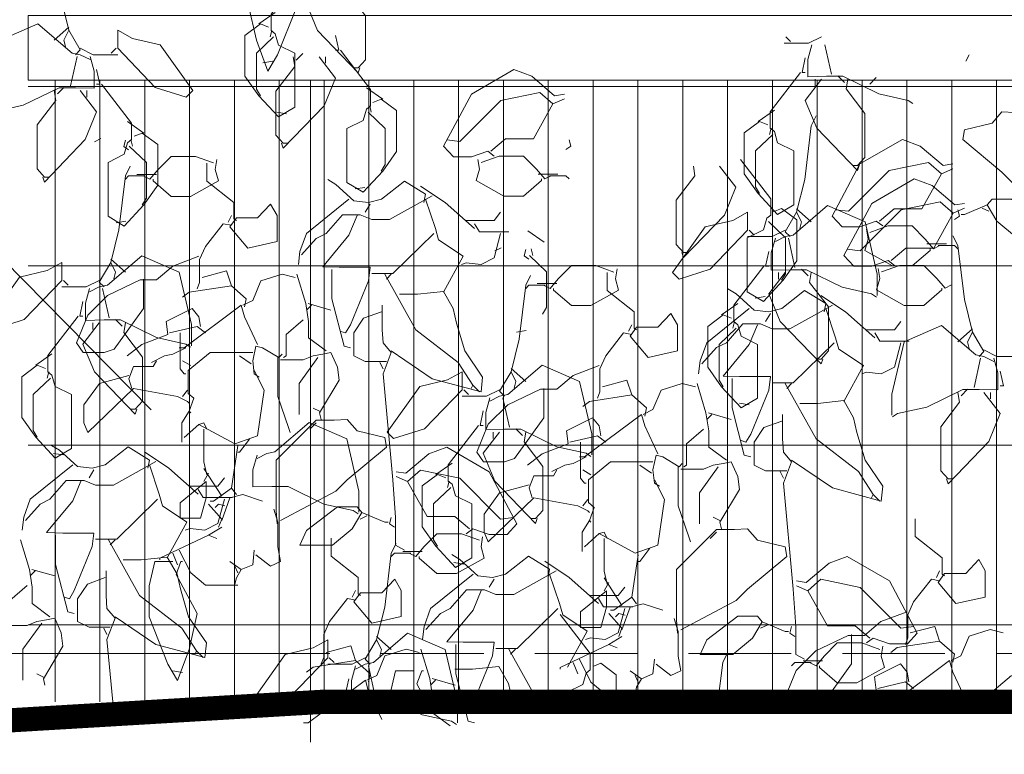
# Model space of a CAD drawing. Header units: millimetres. Extents: x 16698 to 93787, y -21104 to 39413.
# Tile 32 of 256: x 23182 to 23304, y 9741 to 9832. Entities that reach past the tile are written whole.
import ezdxf

# ---------------------------------------------------------------- set-up
doc = ezdxf.new("R2010")
doc.units = ezdxf.units.MM
doc.linetypes.add('HIDDEN', pattern=[9.525, 6.35, -3.175])
for name, color, linetype, lineweight in [('!MODUS_OPIS', 3, 'Continuous', 13), ('__MODUS_ŚCIANY', 2, 'Continuous', 35), ('_MODUS - zielen', 66, 'Continuous', 9), ('Hatch', 4, 'Continuous', 5), ('Opis', 8, 'Continuous', 13), ('Widok', 1, 'Continuous', 15)]:
    doc.layers.add(name, color=color, linetype=linetype, lineweight=lineweight)

msp = doc.modelspace()

# ---------------------------------------------------------------- hatches: boundary and pattern name
at = {"layer": 'Hatch', "ltscale": 2, "true_color": 0xc7c7c7}
h = msp.add_hatch(dxfattribs=at)
h.set_pattern_fill('GRATE', color=9, scale=7, angle=90)
h.paths.add_polyline_path([(23182.90184, 9824.23322), (23670.94642, 9824.23322), (23670.94642, 9747.23322), (23182.90184, 9747.23322)])

# ---------------------------------------------------------------- linework, layer by layer
at = {"layer": '!MODUS_OPIS', "linetype": 'HIDDEN', "ltscale": 2}
msp.add_lwpolyline([(23639.40184, 9753.23322), (22997.375, 9753.23322)], dxfattribs=at)
at = {"layer": '__MODUS_ŚCIANY', "ltscale": 2, "const_width": 3}
msp.add_lwpolyline([(22482.72843, 9742.23322), (23135.03227, 9742.23322), (23219.34561, 9747.23322), (23815.53999, 9747.23322)], dxfattribs=at)
at = {"layer": '_MODUS - zielen', "transparency": 33554687, "elevation": -6681.00084}
for points in [[(23185.51808, 9842.34969), (23186.12504, 9841.13694), (23186.93292, 9834.46691), (23187.9437, 9830.42434), (23187.33779, 9829.2116), (23187.53976, 9828.40306)], [(23213.21003, 9840.1263), (23215.43275, 9840.1263), (23216.14018, 9837.09451), (23216.14018, 9833.25417), (23213.81594, 9827.39242), (23212.60306, 9825.37126), (23211.18821, 9829.2116), (23210.17731, 9833.65837), (23212.80503, 9838.50935), (23212.19912, 9840.1263), (23211.99715, 9840.1263)], [(23216.74115, 9837.27259), (23213.00206, 9832.42161), (23213.00206, 9830.40033), (23213.50751, 9829.99612), (23213.91145, 9828.58128), (23215.93221, 9827.57063), (23215.93221, 9820.9006), (23213.91145, 9819.68773), (23211.4857, 9822.31545), (23209.76737, 9824.74094), (23209.76737, 9829.79389), (23211.68767, 9831.209), (23212.69857, 9830.80453)], [(23219.36887, 9836.46418), (23217.34706, 9833.83646), (23218.7619, 9830.40033), (23223.81525, 9825.14514), (23224.01722, 9825.75158)], [(23222.60237, 9836.46418), (23222.4004, 9835.25131), (23224.72464, 9832.21964), (23224.72464, 9826.76222), (23223.81525, 9825.75158), (23223.20934, 9825.75158)], [(23213.50751, 9832.62385), (23211.4857, 9831.209)], [(23177.93839, 9820.11608), (23177.93839, 9822.74354), (23179.45475, 9829.2116), (23184.10323, 9831.23288), (23188.34869, 9827.59465), (23189.35854, 9827.39242), (23190.57142, 9826.78611)], [(23187.9437, 9830.82855), (23186.12504, 9829.2116)], [(23187.9437, 9830.42434), (23189.35854, 9827.99885), (23188.75263, 9827.39242)], [(23194.00808, 9828.20096), (23198.65656, 9823.34998), (23202.49716, 9822.13736), (23203.30504, 9822.94577), (23199.26247, 9828.60516), (23195.82687, 9829.4137), (23194.00808, 9830.42434), (23194.00808, 9828.20096)], [(23213.10251, 9830.40033), (23212.90054, 9829.59192)], [(23213.30448, 9829.59192), (23211.18221, 9827.57063), (23211.18221, 9823.12386), (23211.68767, 9822.31545)], [(23220.98155, 9829.76417), (23221.38549, 9827.94511), (23220.98155, 9827.94511)], [(23189.35854, 9828.20096), (23190.97536, 9827.39242), (23194.00808, 9827.39242)], [(23193.80505, 9828.20096), (23193.19914, 9827.59465)], [(23221.58746, 9827.94511), (23225.32654, 9823.09414), (23225.32654, 9821.07285), (23224.82109, 9820.66865), (23224.41715, 9819.2538), (23222.39639, 9818.24316), (23222.39639, 9811.57313), (23224.41715, 9810.36025), (23226.84291, 9812.98797), (23228.56124, 9815.41346), (23228.56124, 9820.46641), (23226.64094, 9821.88152), (23225.63003, 9821.47705)], [(23190.57142, 9827.19031), (23191.07687, 9825.37126), (23191.07687, 9823.24899), (23188.75263, 9823.29948), (23186.73095, 9823.29948), (23182.28444, 9821.12672), (23178.64581, 9820.31805), (23178.0399, 9819.91385)], [(23188.9546, 9827.19031), (23188.14567, 9823.55221)], [(23213.21003, 9826.58388), (23211.99715, 9826.38191)], [(23215.72623, 9827.13671), (23215.9282, 9825.92383), (23213.60396, 9822.89217), (23213.60396, 9817.43475), (23214.51336, 9816.42411), (23215.11927, 9816.42411)], [(23218.95973, 9827.13671), (23220.98155, 9824.50898), (23219.5667, 9821.07285), (23214.51336, 9815.81767), (23214.31139, 9816.42411)], [(23216.93898, 9827.54091), (23216.13017, 9826.7325)], [(23219.76867, 9827.13671), (23219.76867, 9826.3283)], [(23191.38036, 9825.57323), (23191.7843, 9823.75418), (23191.38036, 9823.75418)], [(23240.65605, 9814.83633), (23239.84817, 9815.44277), (23237.82635, 9814.73535), (23235.60257, 9814.73535), (23234.39075, 9816.04908), (23237.82635, 9822.51714), (23243.0818, 9825.54907), (23245.30559, 9824.74053), (23248.13528, 9822.31504), (23249.3471, 9822.51714)], [(23186.12504, 9822.94577), (23186.32701, 9821.7329), (23184.00277, 9818.70123), (23184.00277, 9813.24382), (23184.91217, 9812.23317), (23185.51808, 9812.23317)], [(23189.35854, 9822.94577), (23191.38036, 9820.31805), (23189.96551, 9816.88192), (23184.91217, 9811.62673), (23184.7102, 9812.23317)], [(23187.33779, 9823.34998), (23186.52898, 9822.54157)], [(23190.16748, 9822.94577), (23190.16748, 9822.13736)], [(23191.98627, 9823.75418), (23195.72535, 9818.9032), (23195.72535, 9816.88192), (23195.2199, 9816.47771), (23194.81596, 9815.06287), (23192.7952, 9814.05222), (23192.7952, 9807.38219), (23194.81596, 9806.16932), (23197.24172, 9808.79704), (23198.96005, 9811.22253), (23198.96005, 9816.27548), (23197.03975, 9817.69059), (23196.02884, 9817.28612)], [(23224.82109, 9823.29637), (23226.84291, 9821.88152)], [(23247.93225, 9821.30439), (23246.31544, 9822.71924), (23241.46499, 9821.7086), (23236.41151, 9816.65552), (23234.79469, 9816.85762)], [(23249.3471, 9821.91083), (23247.93225, 9821.30439), (23245.50756, 9816.95874), (23242.0709, 9816.95874), (23240.25211, 9815.44277)], [(23213.70948, 9820.29416), (23214.92236, 9820.09193)], [(23225.02412, 9820.26444), (23227.14639, 9818.24316), (23227.14639, 9813.79638), (23226.64094, 9812.98797)], [(23225.22609, 9821.07285), (23225.42806, 9820.26444)], [(23195.2199, 9819.10544), (23197.24172, 9817.69059)], [(23191.91726, 9817.02295), (23191.10833, 9816.61874)], [(23194.9488, 9816.82084), (23194.74683, 9816.0123), (23195.35274, 9815.6081)], [(23195.6249, 9816.88192), (23195.82687, 9816.07351)], [(23249.95407, 9816.85762), (23250.15604, 9816.04908), (23249.55013, 9815.64488)], [(23195.42293, 9816.07351), (23197.5452, 9814.05222), (23197.5452, 9809.60545), (23197.03975, 9808.79704)], [(23205.86363, 9813.99115), (23203.63985, 9814.79956), (23200.60818, 9814.79956), (23198.99137, 9813.18261), (23197.98046, 9811.96987), (23197.17258, 9812.37407)], [(23206.26757, 9814.39535), (23206.0656, 9813.18261), (23206.46954, 9811.76776), (23203.03394, 9809.84746), (23200.60818, 9809.84746), (23198.38546, 9811.76776), (23198.38546, 9811.96987)], [(23238.63529, 9814.43213), (23238.83726, 9813.21939), (23238.43332, 9811.80454), (23241.86893, 9809.88424), (23244.29468, 9809.88424), (23246.51741, 9811.80454), (23246.51741, 9812.00664)], [(23239.03923, 9814.02793), (23241.26302, 9814.83633), (23244.29468, 9814.83633), (23245.9115, 9813.21939), (23246.9224, 9812.00664), (23247.73028, 9812.41085)], [(23195.55576, 9813.58681), (23194.9488, 9812.37407), (23194.14092, 9805.70404), (23193.13014, 9801.66147), (23193.73605, 9800.44872), (23193.53408, 9799.64018)], [(23205.0628, 9813.94391), (23205.0628, 9811.72053), (23208.39689, 9809.09294), (23208.39689, 9807.07165), (23208.70037, 9806.86955)], [(23197.37455, 9812.37407), (23195.35274, 9812.37407), (23194.9488, 9811.96987)], [(23196.36364, 9812.57617), (23198.7894, 9812.57617)], [(23220.01915, 9811.92263), (23221.03005, 9811.31619), (23223.25384, 9809.29504), (23225.07262, 9809.09294), (23226.68944, 9809.49714), (23229.519, 9811.72053), (23232.14673, 9810.10345), (23231.94476, 9809.09294)], [(23248.53922, 9812.61295), (23246.11347, 9812.61295)], [(23247.52831, 9812.41085), (23249.55013, 9812.41085), (23249.95407, 9812.00664)], [(23224.61912, 9810.96669), (23223.40624, 9810.76445)], [(23231.54082, 9811.11409), (23234.57248, 9809.09294), (23238.21111, 9805.85891)], [(23222.64687, 9809.49714), (23217.39142, 9805.25247), (23216.58354, 9803.02908), (23216.38157, 9801.41213)], [(23232.95566, 9809.90134), (23227.70022, 9806.97053), (23225.47656, 9806.97053), (23224.06172, 9807.57697), (23221.83899, 9807.57697), (23219.81718, 9805.25247), (23218.6043, 9804.64616), (23216.78551, 9802.62488)], [(23232.14673, 9809.49714), (23233.3596, 9805.85891), (23233.76354, 9804.44406), (23236.79626, 9802.42277), (23234.37051, 9797.976)], [(23208.70037, 9807.17264), (23211.3281, 9807.17264), (23212.94491, 9808.8907), (23213.75385, 9807.47585), (23213.75385, 9804.24196), (23210.11522, 9803.43342), (23207.89249, 9806.06101), (23208.70037, 9807.17264)], [(23225.27459, 9808.8907), (23224.66868, 9807.88019)], [(23208.09446, 9807.47585), (23207.68946, 9806.66745)], [(23223.65778, 9807.47585), (23222.64687, 9805.05037), (23219.41324, 9801.10891), (23221.43399, 9801.05842), (23225.27459, 9801.05842), (23225.07262, 9799.39085), (23222.84884, 9793.93369), (23222.24293, 9792.92305), (23221.63702, 9793.12515)], [(23237.2002, 9806.86955), (23240.63581, 9806.86955), (23241.44474, 9807.88019)], [(23195.01793, 9806.77576), (23193.80505, 9806.57352)], [(23208.09446, 9806.26311), (23207.08356, 9806.46521), (23204.85977, 9803.63552), (23204.15235, 9802.01844), (23204.15235, 9799.18874), (23203.84992, 9798.3802)], [(23238.21111, 9806.46521), (23238.81702, 9805.4547), (23241.84868, 9805.4547), (23242.45565, 9805.4547)], [(23233.15763, 9805.25247), (23228.10415, 9800.3005), (23225.47656, 9800.3005)], [(23241.44474, 9805.25247), (23240.63581, 9802.22054), (23239.01899, 9801.41213), (23237.2002, 9801.61423), (23236.59324, 9801.41213)], [(23204.05189, 9802.42277), (23200.8172, 9801.21003), (23198.79644, 9799.49196), (23196.77569, 9799.49196), (23192.73312, 9797.57179), (23190.30736, 9795.14644), (23188.89252, 9791.71031), (23189.7004, 9790.49756), (23192.32812, 9790.49756), (23193.541, 9790.90176), (23197.17963, 9795.95485), (23197.17963, 9799.39085), (23197.17963, 9799.59295)], [(23203.13545, 9791.35321), (23203.13545, 9793.98066), (23201.61909, 9800.44872), (23196.97061, 9802.47001), (23192.72514, 9798.83178), (23191.71529, 9798.62954), (23190.50242, 9798.02324)], [(23193.13014, 9802.06567), (23194.9488, 9800.44872)], [(23187.06576, 9799.43808), (23182.41728, 9794.5871), (23178.57668, 9793.37449), (23177.7688, 9794.1829), (23181.81137, 9799.84229), (23185.24697, 9800.65083), (23187.06576, 9801.66147), (23187.06576, 9799.43808)], [(23193.13014, 9801.66147), (23191.71529, 9799.23598), (23192.3212, 9798.62954)], [(23220.5246, 9800.80569), (23220.5246, 9797.16759), (23222.04096, 9791.30597), (23222.84884, 9791.10387)], [(23204.45583, 9799.79505), (23207.48749, 9800.60359), (23208.09446, 9798.78454)], [(23215.97658, 9799.79505), (23214.35976, 9800.19939), (23211.73204, 9799.39085), (23210.72219, 9796.96549), (23209.50931, 9796.35918)], [(23216.1796, 9800.19939), (23217.29097, 9796.56128), (23217.64415, 9794.3379), (23217.64415, 9792.31661), (23219.81718, 9790.69966)], [(23227.09431, 9800.19939), (23230.93385, 9793.32725), (23236.1893, 9789.28482), (23238.00808, 9786.45499), (23237.80611, 9786.05079)], [(23227.90219, 9800.19939), (23227.29628, 9799.59295)], [(23191.71529, 9799.43808), (23190.09848, 9798.62954), (23187.06576, 9798.62954)], [(23187.26878, 9799.43808), (23187.87469, 9798.83178)], [(23190.50242, 9798.42744), (23189.99696, 9796.60839), (23189.99696, 9794.48612), (23192.3212, 9794.53661), (23194.34289, 9794.53661), (23198.7894, 9792.36385), (23202.42803, 9791.55518), (23203.03394, 9791.15097)], [(23192.11923, 9798.42744), (23192.92817, 9794.78934)], [(23209.71128, 9796.15695), (23209.91325, 9797.16759), (23208.09446, 9798.78454), (23202.83901, 9797.976), (23202.03008, 9797.36969)], [(23227.90219, 9790.69966), (23232.95566, 9787.26353), (23239.01899, 9785.64645), (23239.22096, 9787.46563), (23236.99823, 9790.69966), (23235.98733, 9794.13579), (23235.58339, 9795.95485), (23234.37051, 9798.07712), (23231.13582, 9797.7234), (23228.91309, 9797.7234)], [(23189.69348, 9796.81036), (23189.28954, 9794.99131), (23189.69348, 9794.99131)], [(23204.25386, 9793.73146), (23204.05189, 9794.9442), (23203.24295, 9795.95485), (23200.00932, 9794.3379), (23200.21129, 9792.72095), (23196.97766, 9791.5082), (23195.15781, 9790.09322)], [(23211.3281, 9791.5082), (23209.71128, 9794.9442), (23209.30734, 9796.35918), (23202.23205, 9791.10387), (23201.62614, 9791.10387)], [(23217.99839, 9796.35918), (23217.39142, 9795.75274)], [(23217.59445, 9796.56128), (23220.42414, 9795.75274)], [(23226.79095, 9796.35918), (23226.79095, 9793.32725), (23226.89141, 9791.71031), (23227.90219, 9790.49756), (23226.89141, 9787.86984), (23228.10415, 9774.73175), (23228.40764, 9770.08287), (23228.40764, 9766.64674), (23229.519, 9766.04043)], [(23189.08757, 9794.99131), (23185.34848, 9790.14033), (23185.34848, 9788.11904), (23185.85394, 9787.71484), (23186.25788, 9786.29999), (23188.27863, 9785.28935), (23188.27863, 9778.61932), (23186.25788, 9777.40644), (23183.83212, 9780.03417), (23182.11379, 9782.45966), (23182.11379, 9787.5126), (23184.03409, 9788.92772), (23185.045, 9788.52325)], [(23226.68944, 9795.55064), (23224.46671, 9794.7421), (23223.25384, 9792.92305), (23223.25384, 9790.09322), (23224.66868, 9789.3858), (23227.29628, 9789.3858)], [(23191.71529, 9794.1829), (23189.69348, 9791.55518), (23191.10833, 9788.11904), (23196.16167, 9782.86386), (23196.36364, 9783.4703)], [(23190.90636, 9794.1829), (23190.90636, 9793.37449)], [(23193.73605, 9794.5871), (23194.54486, 9793.77869)], [(23194.9488, 9794.1829), (23194.74683, 9792.97002), (23197.07107, 9789.93836), (23197.07107, 9784.48094), (23196.16167, 9783.4703), (23195.55576, 9783.4703)], [(23204.85977, 9792.92305), (23203.84992, 9793.73146), (23200.41326, 9792.92305)], [(23216.98748, 9794.54), (23214.86521, 9792.72095), (23214.86521, 9790.09322), (23214.56173, 9789.89112)], [(23201.72765, 9792.92305), (23201.72765, 9788.47628), (23202.23205, 9787.86984), (23202.43507, 9787.86984)], [(23202.43507, 9791.10387), (23200.8172, 9790.29546), (23199.80735, 9790.09322), (23198.19053, 9789.28482)], [(23211.53007, 9787.46563), (23210.92416, 9787.86984), (23210.72219, 9789.48692), (23211.12613, 9791.30597), (23211.93506, 9791.10387), (23213.95582, 9789.89112), (23214.35976, 9790.29546)], [(23185.85394, 9790.34256), (23183.83212, 9788.92772)], [(23210.72219, 9790.49756), (23208.4984, 9790.49756), (23205.46674, 9790.49756), (23202.7375, 9788.27417), (23202.7375, 9785.44435), (23203.44492, 9784.83804), (23202.83901, 9783.22096), (23203.04098, 9783.01886)], [(23209.10431, 9790.09322), (23210.51916, 9789.08271)], [(23213.85431, 9789.89112), (23213.85431, 9785.04014), (23215.1687, 9781.19981), (23215.37067, 9780.59337)], [(23214.15779, 9789.5879), (23216.98748, 9789.5879), (23218.20036, 9790.09322), (23219.41324, 9790.29546), (23220.42414, 9790.49756), (23221.23202, 9788.67838), (23221.43399, 9787.06143), (23219.0093, 9783.01886), (23219.21127, 9782.21032)], [(23218.80733, 9789.89112), (23216.48203, 9786.65709), (23216.48203, 9782.81676)], [(23198.79644, 9789.48692), (23198.3925, 9788.77949), (23195.96675, 9788.77949), (23195.35978, 9787.26353), (23195.76478, 9786.05079)], [(23202.03008, 9789.48692), (23203.04098, 9788.88048)], [(23226.48747, 9789.28482), (23226.89141, 9788.47628)], [(23185.65091, 9787.31063), (23183.52864, 9785.28935), (23183.52864, 9780.84258), (23184.03409, 9780.03417)], [(23185.44894, 9788.11904), (23185.24697, 9787.31063)], [(23195.35978, 9787.66773), (23191.72221, 9786.65709), (23189.80191, 9784.0295), (23189.80191, 9781.80611), (23190.30736, 9780.59337), (23195.96675, 9786.05079), (23201.42417, 9785.04014), (23202.63704, 9784.43371), (23202.83901, 9784.2316)], [(23210.92416, 9788.27417), (23212.13703, 9785.84855), (23211.3281, 9780.18916), (23208.4984, 9779.17852), (23204.05189, 9781.60401), (23204.6578, 9781.80611), (23205.0628, 9780.99757)], [(23238.00808, 9786.45499), (23238.81702, 9785.64645)], [(23202.63704, 9785.84855), (23202.03008, 9785.04014)], [(23202.83901, 9783.22096), (23201.92962, 9781.80611), (23201.92962, 9779.38062)], [(23219.0093, 9783.22096), (23218.20036, 9783.6253)], [(23204.05189, 9781.60401), (23202.23205, 9779.98706)], [(23213.75385, 9769.27433), (23213.65234, 9770.89141), (23213.65234, 9777.15724), (23218.6043, 9782.10933), (23220.82808, 9782.10933), (23222.4449, 9782.21032), (23223.65778, 9780.79547), (23227.09431, 9779.98706), (23227.29628, 9778.77432), (23222.4449, 9774.73175), (23221.03005, 9773.3169), (23214.15779, 9769.67867)], [(23218.6043, 9781.80611), (23217.79642, 9780.99757)], [(23204.6578, 9780.99757), (23204.6578, 9776.95513), (23205.0628, 9775.33819)], [(23185.79131, 9779.0056), (23186.80222, 9778.39916), (23189.026, 9776.37801), (23190.84479, 9776.1759), (23192.46161, 9776.58011), (23195.29117, 9778.8035), (23197.91889, 9777.18641), (23197.71692, 9776.1759)], [(23208.90234, 9778.97642), (23208.09446, 9773.7211), (23208.70037, 9772.9127)], [(23210.31719, 9779.78483), (23209.10431, 9778.16788), (23208.90234, 9778.16788)], [(23237.2002, 9768.06159), (23238.00808, 9768.66802), (23240.0299, 9767.9606), (23242.25368, 9767.9606), (23243.4655, 9769.27433), (23240.0299, 9775.74239), (23234.77445, 9778.77432), (23232.55067, 9777.96578), (23229.72097, 9775.54029), (23228.50915, 9775.74239)], [(23186.05591, 9778.01288), (23187.26878, 9777.81065)], [(23197.31298, 9778.19706), (23200.34465, 9776.1759), (23203.98328, 9772.94187)], [(23188.41904, 9776.58011), (23183.16359, 9772.33544), (23182.35571, 9770.11205), (23182.15374, 9768.4951)], [(23198.72783, 9776.98431), (23193.47238, 9774.0535), (23191.24873, 9774.0535), (23189.83388, 9774.65994), (23187.61116, 9774.65994), (23185.58934, 9772.33544), (23184.37647, 9771.72913), (23182.55768, 9769.70784)], [(23197.91889, 9776.58011), (23199.13177, 9772.94187), (23199.53571, 9771.52703), (23202.56843, 9769.50574), (23200.14268, 9765.05897)], [(23191.04676, 9775.97367), (23190.44085, 9774.96316)], [(23204.6578, 9776.14659), (23206.88159, 9772.71046)], [(23205.26477, 9775.54029), (23204.6578, 9774.52965)], [(23228.50915, 9775.13608), (23229.924, 9774.52965), (23232.3487, 9770.18399), (23235.78536, 9770.18399), (23237.60414, 9768.66802)], [(23229.924, 9774.52965), (23231.54082, 9775.94449), (23236.39127, 9774.93385), (23241.44474, 9769.88077), (23243.06156, 9770.08287)], [(23189.42994, 9774.55882), (23188.41904, 9772.13333), (23185.1854, 9768.19188), (23187.20616, 9768.14139), (23191.04676, 9768.14139), (23190.84479, 9766.47381), (23188.62101, 9761.01666), (23188.0151, 9760.00602), (23187.40919, 9760.20812)], [(23204.96128, 9774.52965), (23201.72765, 9771.90205), (23201.72765, 9769.98189), (23204.25386, 9769.98189), (23204.96128, 9772.50836), (23204.96128, 9774.52965)], [(23202.97237, 9773.95252), (23206.40797, 9773.95252), (23207.21691, 9774.96316)], [(23203.98328, 9773.54818), (23204.58919, 9772.53767), (23207.62085, 9772.53767), (23208.22782, 9772.53767)], [(23208.09446, 9773.7211), (23205.87068, 9772.10416), (23205.46674, 9772.10416)], [(23211.93506, 9772.10416), (23209.50931, 9772.9127), (23207.89249, 9772.50836), (23206.88159, 9769.67867)], [(23198.9298, 9772.33544), (23193.87632, 9767.38347), (23191.24873, 9767.38347)], [(23207.21691, 9772.33544), (23206.40797, 9769.30351), (23204.79116, 9768.4951), (23202.97237, 9768.6972), (23202.3654, 9768.4951)], [(23205.26477, 9771.69982), (23206.88159, 9769.88077), (23206.47765, 9768.87013)], [(23207.28552, 9771.49772), (23206.47765, 9771.69982), (23206.07265, 9771.29562)], [(23213.34991, 9771.09351), (23213.85431, 9769.47643), (23213.85431, 9766.44464), (23214.15779, 9764.62545), (23212.94491, 9764.01915), (23211.12613, 9765.43399)], [(23224.26369, 9770.68918), (23223.05187, 9768.66802), (23220.62611, 9766.64674), (23216.58354, 9766.64674), (23217.39142, 9768.46592), (23221.23202, 9771.39673), (23223.65778, 9771.39673), (23224.26369, 9770.68918)], [(23224.87065, 9770.28497), (23224.06172, 9769.88077)], [(23224.26369, 9770.68918), (23227.09431, 9769.47643), (23227.49825, 9769.47643)], [(23227.90219, 9770.08287), (23227.70022, 9769.27433), (23228.30612, 9768.87013)], [(23186.29677, 9767.88866), (23186.29677, 9764.25056), (23187.81313, 9758.38894), (23188.62101, 9758.18684)], [(23205.26477, 9767.85948), (23199.20038, 9765.02979), (23199.20038, 9764.82769)], [(23206.88159, 9768.87013), (23205.26477, 9767.85948), (23206.27462, 9767.45528)], [(23238.81702, 9767.25318), (23236.59324, 9768.06159), (23233.56157, 9768.06159), (23231.94476, 9766.44464), (23230.93385, 9765.23189), (23230.12597, 9765.6361)], [(23181.95177, 9767.28235), (23183.06313, 9763.64425), (23183.41632, 9761.42087), (23183.41632, 9759.39958), (23185.58934, 9757.78263)], [(23192.86647, 9767.28235), (23196.70602, 9760.41022), (23201.96146, 9756.36778), (23203.78025, 9753.53796), (23203.57828, 9753.13375)], [(23193.67435, 9767.28235), (23193.06844, 9766.67592)], [(23228.50915, 9766.84884), (23227.90219, 9765.6361), (23227.09431, 9758.96607), (23226.08353, 9754.9235), (23226.68944, 9753.71075), (23226.48747, 9752.90221)], [(23239.22096, 9767.65738), (23239.01899, 9766.44464), (23239.42293, 9765.02979), (23235.98733, 9763.10949), (23233.56157, 9763.10949), (23231.33885, 9765.02979), (23231.33885, 9765.23189)], [(23200.8172, 9765.6361), (23201.42417, 9764.22125)], [(23201.62614, 9766.04043), (23203.04098, 9763.21061), (23204.85977, 9761.69464), (23208.90234, 9761.69464)], [(23210.92416, 9766.04043), (23210.72219, 9764.22125), (23209.30734, 9763.61494), (23207.89249, 9764.62545)], [(23230.32794, 9765.6361), (23228.30612, 9765.6361), (23227.90219, 9765.23189)], [(23229.31703, 9765.8382), (23231.74279, 9765.8382)], [(23193.67435, 9757.78263), (23198.72783, 9754.3465), (23204.79116, 9752.72942), (23204.99313, 9754.5486), (23202.7704, 9757.78263), (23201.75949, 9761.21876), (23201.35555, 9763.03781), (23200.14268, 9765.16008), (23196.90799, 9764.80637), (23194.68526, 9764.80637)], [(23200.8172, 9764.62545), (23198.59447, 9764.62545), (23197.88705, 9761.59366), (23197.88705, 9757.75332), (23200.21129, 9751.89157), (23201.42417, 9749.87041), (23202.83901, 9753.71075), (23203.84992, 9758.15753), (23201.2222, 9763.0085), (23201.82811, 9764.62545), (23202.03008, 9764.62545)], [(23183.77056, 9763.44215), (23183.16359, 9762.83571)], [(23183.36662, 9763.64425), (23186.19631, 9762.83571)], [(23192.56312, 9763.44215), (23192.56312, 9760.41022), (23192.66358, 9758.79327), (23193.67435, 9757.58053), (23192.66358, 9754.95281), (23193.37615, 9747.23322)], [(23208.4984, 9764.01915), (23208.90234, 9763.21061)], [(23209.30734, 9763.61494), (23208.70037, 9762.6043), (23208.4984, 9761.79576)], [(23192.46161, 9762.63361), (23190.23888, 9761.82507), (23189.026, 9760.00602), (23189.026, 9757.17619), (23190.44085, 9756.46877), (23193.06844, 9756.46877)], [(23182.75965, 9761.62297), (23180.63738, 9759.80392), (23180.63738, 9757.17619), (23180.3339, 9756.97409)], [(23179.92996, 9756.67087), (23182.75965, 9756.67087), (23183.97253, 9757.17619), (23185.1854, 9757.37843), (23186.19631, 9757.58053), (23187.00419, 9755.76135), (23187.20616, 9754.1444), (23184.78146, 9750.10183), (23184.98343, 9749.29329)], [(23184.57949, 9756.97409), (23182.2542, 9753.74006), (23182.2542, 9749.89972)], [(23192.25964, 9756.36778), (23192.66358, 9755.55924)], [(23236.08884, 9744.61523), (23236.08884, 9747.24269), (23234.57248, 9753.71075), (23229.924, 9755.73204), (23225.67853, 9752.0938), (23224.66868, 9751.89157), (23223.45581, 9751.28526)], [(23220.01915, 9752.70011), (23215.37067, 9747.84913), (23211.53007, 9746.63652), (23210.72219, 9747.44493), (23214.76476, 9753.10431), (23218.20036, 9753.91285), (23220.01915, 9754.9235), (23220.01915, 9752.70011)], [(23226.08353, 9754.9235), (23224.66868, 9752.49801), (23225.27459, 9751.89157)], [(23226.08353, 9755.3277), (23227.90219, 9753.71075)], [(23203.78025, 9753.53796), (23204.58919, 9752.72942)], [(23224.66868, 9752.70011), (23223.05187, 9751.89157), (23220.01915, 9751.89157)], [(23220.22217, 9752.70011), (23220.82808, 9752.0938)], [(23184.78146, 9750.30393), (23183.97253, 9750.70827)], [(23200.8172, 9751.08303), (23202.03008, 9750.88106)], [(23223.45581, 9751.68947), (23222.95035, 9749.87041), (23222.95035, 9747.74814), (23225.27459, 9747.79864), (23227.29628, 9747.79864), (23231.74279, 9745.62587), (23235.38142, 9744.8172), (23235.98733, 9744.413)], [(23225.07262, 9751.68947), (23225.88156, 9748.05136)], [(23222.64687, 9750.07238), (23222.24293, 9748.25333), (23222.64687, 9748.25333)]]:
    msp.add_lwpolyline(points, dxfattribs=at)
at = {"layer": '_MODUS - zielen', "transparency": 33554687}
for points in [[(23281.23382, 9829.62467), (23279.617, 9828.81613), (23276.58428, 9828.81613)], [(23276.78731, 9829.62467), (23277.39322, 9829.01837)], [(23280.02094, 9828.61403), (23279.51549, 9826.79498), (23279.51549, 9824.67271), (23281.83973, 9824.7232), (23283.86141, 9824.7232), (23288.30792, 9822.55044), (23291.94655, 9821.74177), (23292.55246, 9821.33756)], [(23281.63776, 9828.61403), (23282.4467, 9824.97593)], [(23279.21201, 9826.99695), (23278.80807, 9825.1779), (23279.21201, 9825.1779)], [(23299.52558, 9827.40142), (23299.12164, 9826.59288)], [(23278.6061, 9825.1779), (23274.86701, 9820.32692), (23274.86701, 9818.30563), (23275.37246, 9817.90143), (23275.7764, 9816.48658), (23277.79716, 9815.47594), (23277.79716, 9808.80591), (23275.7764, 9807.59303), (23273.35065, 9810.22076), (23271.63232, 9812.64625), (23271.63232, 9817.6992), (23273.55262, 9819.11431), (23274.56353, 9818.70984)], [(23281.23382, 9824.36949), (23279.21201, 9821.74177), (23280.62685, 9818.30563), (23285.6802, 9813.05045), (23285.88217, 9813.65689)], [(23280.42488, 9824.36949), (23280.42488, 9823.56108)], [(23283.25458, 9824.77369), (23284.06338, 9823.96529)], [(23284.46732, 9824.36949), (23284.26535, 9823.15661), (23286.58959, 9820.12495), (23286.58959, 9814.66753), (23285.6802, 9813.65689), (23285.07429, 9813.65689)], [(23288.00497, 9824.57159), (23287.19603, 9823.76305)], [(23275.37246, 9820.52915), (23273.35065, 9819.11431)], [(23312.2592, 9807.39093), (23312.36071, 9809.00801), (23312.36071, 9815.27384), (23307.40875, 9820.22593), (23305.18497, 9820.22593), (23303.56815, 9820.32692), (23302.35527, 9818.91207), (23298.91874, 9818.10366), (23298.71677, 9816.89092), (23303.56815, 9812.84835), (23304.983, 9811.4335), (23311.85526, 9807.79527)], [(23280.55538, 9819.81351), (23279.94841, 9818.60076), (23279.14053, 9811.93073), (23278.12976, 9807.88816), (23278.73567, 9806.67542), (23278.5337, 9805.86688)], [(23274.96747, 9818.30563), (23274.7655, 9817.49723)], [(23275.16944, 9817.49723), (23273.04716, 9815.47594), (23273.04716, 9811.02917), (23273.55262, 9810.22076)], [(23288.81285, 9806.17819), (23288.00497, 9806.78462), (23285.98315, 9806.0772), (23283.75937, 9806.0772), (23282.54755, 9807.39093), (23285.98315, 9813.85899), (23291.2386, 9816.89092), (23293.46238, 9816.08238), (23296.29208, 9813.65689), (23297.5039, 9813.85899)], [(23271.19676, 9814.4098), (23274.93585, 9809.55882), (23274.93585, 9807.53754), (23274.43039, 9807.13333), (23274.02645, 9805.71848), (23272.0057, 9804.70784), (23272.0057, 9798.03781), (23274.02645, 9796.82494), (23276.45221, 9799.45266), (23278.17054, 9801.87815), (23278.17054, 9806.9311), (23276.25024, 9808.34621), (23275.23933, 9807.94174)], [(23265.33553, 9813.60139), (23265.5375, 9812.38851), (23263.21326, 9809.35685), (23263.21326, 9803.89943), (23264.12266, 9802.88879), (23264.72857, 9802.88879)], [(23268.56903, 9813.60139), (23270.59085, 9810.97367), (23269.176, 9807.53754), (23264.12266, 9802.28235), (23263.92069, 9802.88879)], [(23296.08905, 9812.64625), (23294.47223, 9814.06109), (23289.62178, 9813.05045), (23284.56831, 9807.99737), (23282.95149, 9808.19947)], [(23297.5039, 9813.25268), (23296.08905, 9812.64625), (23293.66435, 9808.30059), (23290.22769, 9808.30059), (23288.40891, 9806.78462)], [(23290.26535, 9801.30102), (23289.45747, 9801.90746), (23287.43566, 9801.20004), (23285.21187, 9801.20004), (23284.00005, 9802.51377), (23287.43566, 9808.98183), (23292.6911, 9812.01375), (23294.91489, 9811.20521), (23297.74458, 9808.77972), (23298.9564, 9808.98183)], [(23301.74936, 9808.80578), (23302.96118, 9806.78462), (23305.38694, 9804.76334), (23309.42951, 9804.76334), (23308.62163, 9806.58252), (23304.78103, 9809.51333), (23302.35527, 9809.51333), (23301.74936, 9808.80578)], [(23288.13507, 9797.5799), (23288.13507, 9800.20736), (23286.61871, 9806.67542), (23281.97023, 9808.6967), (23277.72476, 9805.05847), (23276.71491, 9804.85623), (23275.50204, 9804.24993)], [(23278.12976, 9808.29237), (23279.94841, 9806.67542)], [(23297.54155, 9807.76908), (23295.92474, 9809.18393), (23291.07429, 9808.17328), (23286.02081, 9803.1202), (23284.40399, 9803.32231)], [(23298.9564, 9808.37552), (23297.54155, 9807.76908), (23295.11686, 9803.42342), (23291.6802, 9803.42342), (23289.86141, 9801.90746)], [(23298.11086, 9808.19947), (23298.31283, 9807.39093), (23297.70692, 9806.98673)], [(23301.74936, 9808.80578), (23298.91874, 9807.59303), (23298.5148, 9807.59303)], [(23301.1424, 9808.40157), (23301.95133, 9807.99737)], [(23272.06538, 9805.66478), (23267.4169, 9800.8138), (23263.57629, 9799.60118), (23262.76842, 9800.40959), (23266.81099, 9806.06898), (23270.24659, 9806.87752), (23272.06538, 9807.88816), (23272.06538, 9805.66478)], [(23278.12976, 9807.88816), (23276.71491, 9805.46267), (23277.32082, 9804.85623)], [(23276.71491, 9805.66478), (23275.0981, 9804.85623), (23272.06538, 9804.85623)], [(23272.2684, 9805.66478), (23272.87431, 9805.05847)], [(23274.63342, 9806.72913), (23276.75569, 9804.70784), (23276.75569, 9800.26107), (23276.25024, 9799.45266)], [(23286.79209, 9805.77398), (23286.99406, 9804.56124), (23286.59012, 9803.14639), (23290.02572, 9801.22609), (23292.45148, 9801.22609), (23294.6742, 9803.14639), (23294.6742, 9803.34849)], [(23287.19603, 9805.36978), (23289.41981, 9806.17819), (23292.45148, 9806.17819), (23294.06829, 9804.56124), (23295.0792, 9803.34849), (23295.88708, 9803.7527)], [(23244.8292, 9805.57012), (23246.85102, 9804.15528)], [(23275.50204, 9804.65413), (23274.99658, 9802.83508), (23274.99658, 9800.71281), (23277.32082, 9800.7633), (23279.3425, 9800.7633), (23283.78902, 9798.59054), (23287.42765, 9797.78187), (23288.03356, 9797.37766)], [(23277.11885, 9804.65413), (23277.92779, 9801.01603)], [(23297.5039, 9804.96544), (23298.11086, 9803.7527), (23298.91874, 9797.08267), (23299.92952, 9793.0401), (23299.32361, 9791.82735), (23299.52558, 9791.01881)], [(23241.52657, 9803.48763), (23240.71763, 9803.08343)], [(23244.5581, 9803.28553), (23244.35613, 9802.47699), (23244.96204, 9802.07279)], [(23245.2342, 9803.3466), (23245.43617, 9802.53819)], [(23296.69602, 9803.9548), (23294.27026, 9803.9548)], [(23295.68511, 9803.7527), (23297.70692, 9803.7527), (23298.11086, 9803.34849)], [(23245.03223, 9802.53819), (23247.1545, 9800.51691), (23247.1545, 9796.07014), (23246.64905, 9795.26173)], [(23274.6931, 9803.03705), (23274.28916, 9801.218), (23274.6931, 9801.218)], [(23255.47293, 9800.45584), (23253.24915, 9801.26425), (23250.21748, 9801.26425), (23248.60067, 9799.6473), (23247.58976, 9798.43455), (23246.78188, 9798.83876)], [(23255.87687, 9800.86004), (23255.6749, 9799.6473), (23256.07884, 9798.23245), (23252.64324, 9796.31215), (23250.21748, 9796.31215), (23247.99476, 9798.23245), (23247.99476, 9798.43455)], [(23274.08719, 9801.218), (23270.3481, 9796.36702), (23270.3481, 9794.34574), (23270.85356, 9793.94153), (23271.2575, 9792.52669), (23273.27825, 9791.51604), (23273.27825, 9784.84601), (23271.2575, 9783.63314), (23268.83174, 9786.26086), (23267.11341, 9788.68635), (23267.11341, 9793.7393), (23269.03371, 9795.15441), (23270.04462, 9794.74994)], [(23278.73567, 9800.8138), (23279.54447, 9800.00539)], [(23288.24459, 9800.89682), (23288.44656, 9799.68407), (23288.04262, 9798.26922), (23291.47823, 9796.34892), (23293.90398, 9796.34892), (23296.12671, 9798.26922), (23296.12671, 9798.47133)], [(23288.64853, 9800.49261), (23290.87232, 9801.30102), (23293.90398, 9801.30102), (23295.5208, 9799.68407), (23296.5317, 9798.47133), (23297.33958, 9798.87553)], [(23245.16506, 9800.0515), (23244.5581, 9798.83876), (23243.75022, 9792.16873), (23242.73944, 9788.12616), (23243.34535, 9786.91341), (23243.14338, 9786.10487)], [(23254.6721, 9800.4086), (23254.6721, 9798.18521), (23258.00619, 9795.55762), (23258.00619, 9793.53634), (23258.30967, 9793.33423)], [(23276.71491, 9800.40959), (23274.6931, 9797.78187), (23276.10795, 9794.34574), (23281.16129, 9789.09055), (23281.36326, 9789.69699)], [(23275.90598, 9800.40959), (23275.90598, 9799.60118)], [(23279.94841, 9800.40959), (23279.74644, 9799.19672), (23282.07068, 9796.16505), (23282.07068, 9790.70763), (23281.16129, 9789.69699), (23280.55538, 9789.69699)], [(23246.98385, 9798.83876), (23244.96204, 9798.83876), (23244.5581, 9798.43455)], [(23245.97294, 9799.04086), (23248.3987, 9799.04086)], [(23269.62845, 9798.38732), (23270.63935, 9797.78088), (23272.86314, 9795.75972), (23274.68192, 9795.55762), (23276.29874, 9795.96183), (23279.1283, 9798.18521), (23281.75603, 9796.56813), (23281.55406, 9795.55762)], [(23274.22842, 9797.43137), (23273.01555, 9797.22914)], [(23281.15012, 9797.57877), (23284.18178, 9795.55762), (23287.82041, 9792.32359)], [(23272.25617, 9795.96183), (23267.00072, 9791.71715), (23266.19284, 9789.49377), (23265.99087, 9787.87682)], [(23282.56496, 9796.36603), (23277.30952, 9793.43522), (23275.08586, 9793.43522), (23273.67102, 9794.04166), (23271.44829, 9794.04166), (23269.42648, 9791.71715), (23268.2136, 9791.11085), (23266.39481, 9789.08956)], [(23270.85356, 9796.56926), (23268.83174, 9795.15441)], [(23281.75603, 9795.96183), (23282.9689, 9792.32359), (23283.37284, 9790.90874), (23286.40556, 9788.88746), (23283.97981, 9784.44068)], [(23258.30967, 9793.63732), (23260.9374, 9793.63732), (23262.55421, 9795.35539), (23263.36315, 9793.94054), (23263.36315, 9790.70664), (23259.72452, 9789.8981), (23257.50179, 9792.52569), (23258.30967, 9793.63732)], [(23274.88389, 9795.35539), (23274.27798, 9794.34488)], [(23257.70376, 9793.94054), (23257.29877, 9793.13213)], [(23270.65053, 9793.53733), (23268.52826, 9791.51604), (23268.52826, 9787.06927), (23269.03371, 9786.26086)], [(23273.26708, 9793.94054), (23272.25617, 9791.51505), (23269.02254, 9787.5736), (23271.04329, 9787.52311), (23274.88389, 9787.52311), (23274.68192, 9785.85553), (23272.45814, 9780.39838), (23271.85223, 9779.38774), (23271.24632, 9779.58984)], [(23270.44856, 9794.34574), (23270.24659, 9793.53733)], [(23286.8095, 9793.33423), (23290.24511, 9793.33423), (23291.05404, 9794.34488)], [(23289.92421, 9782.73183), (23289.92421, 9785.35929), (23291.44057, 9791.82735), (23296.08905, 9793.84864), (23300.33452, 9790.2104), (23301.34437, 9790.00817), (23302.55724, 9789.40186)], [(23299.92952, 9793.4443), (23298.11086, 9791.82735)], [(23244.62723, 9793.24044), (23243.41436, 9793.03821)], [(23257.70376, 9792.7278), (23256.69286, 9792.9299), (23254.46907, 9790.1002), (23253.76165, 9788.48312), (23253.76165, 9785.65343), (23253.45922, 9784.84489)], [(23287.82041, 9792.9299), (23288.42632, 9791.91939), (23291.45798, 9791.91939), (23292.06495, 9791.91939)], [(23299.92952, 9793.0401), (23301.34437, 9790.61461), (23300.73846, 9790.00817)], [(23282.76693, 9791.71715), (23277.71346, 9786.76519), (23275.08586, 9786.76519)], [(23291.05404, 9791.71715), (23290.24511, 9788.68523), (23288.62829, 9787.87682), (23286.8095, 9788.07892), (23286.20254, 9787.87682)], [(23302.55724, 9789.80607), (23303.0627, 9787.98702), (23303.0627, 9785.86475), (23300.73846, 9785.91524), (23298.71677, 9785.91524), (23294.27026, 9783.74248), (23290.63163, 9782.9338), (23290.02572, 9782.5296)], [(23300.94043, 9789.80607), (23300.13149, 9786.16796)], [(23301.34437, 9790.81671), (23302.96118, 9790.00817), (23305.9939, 9790.00817)], [(23253.66119, 9788.88746), (23250.4265, 9787.67471), (23248.40574, 9785.95665), (23246.38499, 9785.95665), (23242.34242, 9784.03648), (23239.91666, 9781.61112), (23238.50182, 9778.17499), (23239.3097, 9776.96225), (23241.93742, 9776.96225), (23243.1503, 9777.36645), (23246.78893, 9782.41953), (23246.78893, 9785.85553), (23246.78893, 9786.05763)], [(23252.74475, 9777.81789), (23252.74475, 9780.44535), (23251.22839, 9786.91341), (23246.57991, 9788.9347), (23242.33444, 9785.29646), (23241.3246, 9785.09423), (23240.11172, 9784.48792)], [(23242.73944, 9788.53036), (23244.5581, 9786.91341)], [(23236.67506, 9785.90277), (23232.02658, 9781.05179), (23228.18598, 9779.83918), (23227.3781, 9780.64758), (23231.42067, 9786.30697), (23234.85627, 9787.11551), (23236.67506, 9788.12616), (23236.67506, 9785.90277)], [(23242.73944, 9788.12616), (23241.3246, 9785.70067), (23241.93051, 9785.09423)], [(23303.36618, 9788.18899), (23303.77012, 9786.36993), (23303.36618, 9786.36993)], [(23254.06513, 9786.25974), (23257.0968, 9787.06828), (23257.70376, 9785.24923)], [(23265.58588, 9786.25974), (23263.96906, 9786.66407), (23261.34134, 9785.85553), (23260.33149, 9783.43017), (23259.11861, 9782.82387)], [(23265.7889, 9786.66407), (23266.90027, 9783.02597), (23267.25345, 9780.80258), (23267.25345, 9778.7813), (23269.42648, 9777.16435)], [(23270.1339, 9787.27038), (23270.1339, 9783.63228), (23271.65026, 9777.77066), (23272.45814, 9777.56855)], [(23276.70361, 9786.66407), (23280.54315, 9779.79194), (23285.7986, 9775.7495), (23287.61738, 9772.91968), (23287.41541, 9772.51547)], [(23277.51149, 9786.66407), (23276.90558, 9786.05763)], [(23241.3246, 9785.90277), (23239.70778, 9785.09423), (23236.67506, 9785.09423)], [(23236.87809, 9785.90277), (23237.48399, 9785.29646)], [(23240.11172, 9784.89213), (23239.60627, 9783.07307), (23239.60627, 9780.9508), (23241.93051, 9781.0013), (23243.95219, 9781.0013), (23248.3987, 9778.82853), (23252.03733, 9778.01986), (23252.64324, 9777.61566)], [(23241.72854, 9784.89213), (23242.53747, 9781.25402)], [(23259.32058, 9782.62163), (23259.52255, 9783.63228), (23257.70376, 9785.24923), (23252.44832, 9784.44068), (23251.63938, 9783.83438)], [(23298.11086, 9785.56153), (23298.31283, 9784.34865), (23295.98859, 9781.31699), (23295.98859, 9775.85957), (23296.89799, 9774.84893), (23297.5039, 9774.84893)], [(23301.34437, 9785.56153), (23303.36618, 9782.9338), (23301.95133, 9779.49767), (23296.89799, 9774.24249), (23296.69602, 9774.84893)], [(23299.32361, 9785.96573), (23298.5148, 9785.15732)], [(23302.1533, 9785.56153), (23302.1533, 9784.75312)], [(23271.05553, 9784.23957), (23272.2684, 9784.03734)], [(23277.51149, 9777.16435), (23282.56496, 9773.72822), (23288.62829, 9772.11114), (23288.83026, 9773.93032), (23286.60753, 9777.16435), (23285.59663, 9780.60048), (23285.19269, 9782.41953), (23283.97981, 9784.5418), (23280.74512, 9784.18809), (23278.52239, 9784.18809)], [(23239.30278, 9783.27504), (23238.89884, 9781.45599), (23239.30278, 9781.45599)], [(23253.86316, 9780.19614), (23253.66119, 9781.40889), (23252.85226, 9782.41953), (23249.61862, 9780.80258), (23249.82059, 9779.18563), (23246.58696, 9777.97289), (23244.76711, 9776.55791)], [(23260.9374, 9777.97289), (23259.32058, 9781.40889), (23258.91664, 9782.82387), (23251.84135, 9777.56855), (23251.23544, 9777.56855)], [(23267.60769, 9782.82387), (23267.00072, 9782.21743)], [(23267.20375, 9783.02597), (23270.03344, 9782.21743)], [(23276.40025, 9782.82387), (23276.40025, 9779.79194), (23276.50071, 9778.17499), (23277.51149, 9776.96225), (23276.50071, 9774.33452), (23277.71346, 9761.19643), (23278.01694, 9756.54756), (23278.01694, 9753.11142), (23279.1283, 9752.50512)], [(23223.89389, 9770.71575), (23223.89389, 9773.34321), (23222.37753, 9779.81127), (23217.72905, 9781.83256), (23213.48358, 9778.19433), (23212.47373, 9777.99209), (23211.26086, 9777.38578)], [(23238.69687, 9781.45599), (23234.95778, 9776.60501), (23234.95778, 9774.58373), (23235.46324, 9774.17953), (23235.86718, 9772.76468), (23237.88793, 9771.75404), (23237.88793, 9765.08401), (23235.86718, 9763.87113), (23233.44142, 9766.49885), (23231.72309, 9768.92434), (23231.72309, 9773.97729), (23233.64339, 9775.3924), (23234.6543, 9774.98793)], [(23276.29874, 9782.01533), (23274.07601, 9781.20679), (23272.86314, 9779.38774), (23272.86314, 9776.55791), (23274.27798, 9775.85049), (23276.90558, 9775.85049)], [(23241.3246, 9780.64758), (23239.30278, 9778.01986), (23240.71763, 9774.58373), (23245.77097, 9769.32855), (23245.97294, 9769.93498)], [(23240.51566, 9780.64758), (23240.51566, 9779.83918)], [(23243.34535, 9781.05179), (23244.15416, 9780.24338)], [(23244.5581, 9780.64758), (23244.35613, 9779.43471), (23246.68037, 9776.40304), (23246.68037, 9770.94563), (23245.77097, 9769.93498), (23245.16506, 9769.93498)], [(23254.46907, 9779.38774), (23253.45922, 9780.19614), (23250.02256, 9779.38774)], [(23266.59678, 9781.00469), (23264.47451, 9779.18563), (23264.47451, 9776.55791), (23264.17103, 9776.35581)], [(23251.33695, 9779.38774), (23251.33695, 9774.94096), (23251.84135, 9774.33452), (23252.04438, 9774.33452)], [(23211.26086, 9777.78999), (23210.7554, 9775.97094), (23210.7554, 9773.84867), (23213.07964, 9773.89916), (23215.10133, 9773.89916), (23219.54784, 9771.7264), (23223.18647, 9770.91772), (23223.79238, 9770.51352)], [(23252.04438, 9777.56855), (23250.4265, 9776.76014), (23249.41665, 9776.55791), (23247.79984, 9775.7495)], [(23261.13937, 9773.93032), (23260.53346, 9774.33452), (23260.33149, 9775.9516), (23260.73543, 9777.77066), (23261.54436, 9777.56855), (23263.56512, 9776.35581), (23263.96906, 9776.76014)], [(23235.46324, 9776.80725), (23233.44142, 9775.3924)], [(23260.33149, 9776.96225), (23258.1077, 9776.96225), (23255.07604, 9776.96225), (23252.3468, 9774.73886), (23252.3468, 9771.90903), (23253.05423, 9771.30273), (23252.44832, 9769.68565), (23252.65029, 9769.48354)], [(23258.71361, 9776.55791), (23260.12846, 9775.5474)], [(23263.46361, 9776.35581), (23263.46361, 9771.50483), (23264.778, 9767.66449), (23264.97997, 9767.05805)], [(23263.76709, 9776.05259), (23266.59678, 9776.05259), (23267.80966, 9776.55791), (23269.02254, 9776.76014), (23270.03344, 9776.96225), (23270.84132, 9775.14306), (23271.04329, 9773.52611), (23268.6186, 9769.48354), (23268.82057, 9768.675)], [(23268.41663, 9776.35581), (23266.09133, 9773.12178), (23266.09133, 9769.28144)], [(23248.40574, 9775.9516), (23248.00181, 9775.24418), (23245.57605, 9775.24418), (23244.96908, 9773.72822), (23245.37408, 9772.51547)], [(23251.63938, 9775.9516), (23252.65029, 9775.34517)], [(23276.09677, 9775.7495), (23276.50071, 9774.94096)], [(23235.05824, 9774.58373), (23234.85627, 9773.77532)], [(23244.96908, 9774.13242), (23241.33151, 9773.12178), (23239.41121, 9770.49419), (23239.41121, 9768.2708), (23239.91666, 9767.05805), (23245.57605, 9772.51547), (23251.03347, 9771.50483), (23252.24635, 9770.89839), (23252.44832, 9770.69629)], [(23260.53346, 9774.73886), (23261.74633, 9772.31324), (23260.9374, 9766.65385), (23258.1077, 9765.64321), (23253.66119, 9768.0687), (23254.2671, 9768.2708), (23254.6721, 9767.46226)], [(23235.26021, 9773.77532), (23233.13794, 9771.75404), (23233.13794, 9767.30726), (23233.64339, 9766.49885)], [(23287.61738, 9772.91968), (23288.42632, 9772.11114)], [(23252.24635, 9772.31324), (23251.63938, 9771.50483)], [(23252.44832, 9769.68565), (23251.53892, 9768.2708), (23251.53892, 9765.84531)], [(23268.6186, 9769.68565), (23267.80966, 9770.08998)], [(23292.82817, 9769.91726), (23292.82817, 9767.69387), (23296.16226, 9765.06628), (23296.16226, 9763.04499), (23296.46574, 9762.84289)], [(23253.66119, 9768.0687), (23251.84135, 9766.45175)], [(23263.36315, 9755.73902), (23263.26164, 9757.3561), (23263.26164, 9763.62192), (23268.2136, 9768.57402), (23270.43738, 9768.57402), (23272.0542, 9768.675), (23273.26708, 9767.26016), (23276.70361, 9766.45175), (23276.90558, 9765.239), (23272.0542, 9761.19643), (23270.63935, 9759.78159), (23263.76709, 9756.14335)], [(23268.2136, 9768.2708), (23267.40572, 9767.46226)], [(23220.44427, 9767.49157), (23220.44427, 9765.26818), (23223.77836, 9762.64059), (23223.77836, 9760.6193), (23224.08184, 9760.4172)], [(23254.2671, 9767.46226), (23254.2671, 9763.41982), (23254.6721, 9761.80287)], [(23235.40061, 9765.47028), (23236.41152, 9764.86385), (23238.6353, 9762.84269), (23240.45409, 9762.64059), (23242.07091, 9763.04479), (23244.90047, 9765.26818), (23247.52819, 9763.6511), (23247.32622, 9762.64059)], [(23258.51164, 9765.44111), (23257.70376, 9760.18579), (23258.30967, 9759.37738)], [(23259.92649, 9766.24951), (23258.71361, 9764.63257), (23258.51164, 9764.63257)], [(23235.66521, 9764.47757), (23236.87809, 9764.27533)], [(23246.92228, 9764.66174), (23249.95395, 9762.64059), (23253.59258, 9759.40656)], [(23286.8095, 9754.52627), (23287.61738, 9755.13271), (23289.6392, 9754.42529), (23291.86298, 9754.42529), (23293.0748, 9755.73902), (23289.6392, 9762.20708), (23284.38375, 9765.239), (23282.15997, 9764.43046), (23279.33027, 9762.00497), (23278.11845, 9762.20708)], [(23296.46574, 9763.14598), (23299.09346, 9763.14598), (23300.71028, 9764.86404), (23301.51922, 9763.4492), (23301.51922, 9760.2153), (23297.88059, 9759.40676), (23295.65786, 9762.03435), (23296.46574, 9763.14598)], [(23238.02834, 9763.04479), (23232.77289, 9758.80012), (23231.96501, 9756.57673), (23231.76304, 9754.95979)], [(23248.33713, 9763.449), (23243.08168, 9760.51819), (23240.85803, 9760.51819), (23239.44318, 9761.12463), (23237.22046, 9761.12463), (23235.19864, 9758.80012), (23233.98577, 9758.19382), (23232.16698, 9756.17253)], [(23247.52819, 9763.04479), (23248.74107, 9759.40656), (23249.14501, 9757.99171), (23252.17773, 9755.97043), (23249.75198, 9751.52365)], [(23295.85983, 9763.4492), (23295.45483, 9762.64079)], [(23224.08184, 9760.72029), (23226.70956, 9760.72029), (23228.32638, 9762.43836), (23229.13532, 9761.02351), (23229.13532, 9757.78961), (23225.49669, 9756.98107), (23223.27396, 9759.60866), (23224.08184, 9760.72029)], [(23240.65606, 9762.43836), (23240.05015, 9761.42785)], [(23254.2671, 9762.61128), (23256.49089, 9759.17515)], [(23254.87407, 9762.00497), (23254.2671, 9760.99433)], [(23279.5333, 9760.99433), (23281.15012, 9762.40918), (23286.00057, 9761.39854), (23291.05404, 9756.34545), (23292.67086, 9756.54756)], [(23295.85983, 9762.23645), (23294.84892, 9762.43855), (23292.62514, 9759.60886), (23291.91772, 9757.99178), (23291.91772, 9755.16209), (23291.61529, 9754.35355)], [(23223.47593, 9761.02351), (23223.07093, 9760.2151)], [(23239.03924, 9761.02351), (23238.02834, 9758.59802), (23234.7947, 9754.65657), (23236.81546, 9754.60607), (23240.65606, 9754.60607), (23240.45409, 9752.9385), (23238.23031, 9747.48135), (23237.6244, 9746.4707), (23237.01849, 9746.67281)], [(23254.57059, 9760.99433), (23251.33695, 9758.36674), (23251.33695, 9756.44657), (23253.86316, 9756.44657), (23254.57059, 9758.97305), (23254.57059, 9760.99433)], [(23252.58167, 9760.4172), (23256.01727, 9760.4172), (23256.82621, 9761.42785)], [(23278.11845, 9761.60077), (23279.5333, 9760.99433), (23281.958, 9756.64867), (23285.39466, 9756.64867), (23287.21344, 9755.13271)], [(23223.47593, 9759.81076), (23222.46502, 9760.01287), (23220.24124, 9757.18317), (23219.53382, 9755.56609), (23219.53382, 9752.7364), (23219.23139, 9751.92786)], [(23253.59258, 9760.01287), (23254.19849, 9759.00236), (23257.23015, 9759.00236), (23257.83712, 9759.00236)], [(23257.70376, 9760.18579), (23255.47998, 9758.56884), (23255.07604, 9758.56884)], [(23261.54436, 9758.56884), (23259.11861, 9759.37738), (23257.50179, 9758.97305), (23256.49089, 9756.14335)], [(23248.5391, 9758.80012), (23243.48562, 9753.84816), (23240.85803, 9753.84816)], [(23248.81569, 9758.07134), (23252.55478, 9753.22036), (23252.55478, 9751.19908), (23252.04932, 9750.79487), (23251.64538, 9749.38003), (23249.62463, 9748.36938), (23249.62463, 9747.23322)], [(23256.82621, 9758.80012), (23256.01727, 9755.76819), (23254.40046, 9754.95979), (23252.58167, 9755.16189), (23251.9747, 9754.95979)], [(23254.87407, 9758.16451), (23256.49089, 9756.34545), (23256.08695, 9755.33481)], [(23256.89483, 9757.9624), (23256.08695, 9758.16451), (23255.68195, 9757.7603)], [(23291.81726, 9758.39612), (23288.58257, 9757.18337), (23286.56181, 9755.46531), (23284.54106, 9755.46531), (23280.49849, 9753.54514), (23278.07273, 9751.11978), (23276.65788, 9747.68365), (23277.46576, 9746.4709), (23280.09349, 9746.4709), (23281.30636, 9746.87511), (23284.945, 9751.92819), (23284.945, 9755.36419), (23284.945, 9755.56629)], [(23262.95921, 9757.5582), (23263.46361, 9755.94112), (23263.46361, 9752.90932), (23263.76709, 9751.09014), (23262.55421, 9750.48383), (23260.73543, 9751.89868)], [(23273.87299, 9757.15386), (23272.66117, 9755.13271), (23270.23541, 9753.11142), (23266.19284, 9753.11142), (23267.00072, 9754.93061), (23270.84132, 9757.86142), (23273.26708, 9757.86142), (23273.87299, 9757.15386)], [(23273.87299, 9757.15386), (23276.70361, 9755.94112), (23277.10755, 9755.94112)], [(23274.47995, 9756.74966), (23273.67102, 9756.34545)], [(23277.51149, 9756.54756), (23277.30952, 9755.73902), (23277.91543, 9755.33481)], [(23292.2212, 9755.76839), (23295.25286, 9756.57693), (23295.85983, 9754.75788)], [(23303.74194, 9755.76839), (23302.12513, 9756.17273), (23299.4974, 9755.36419), (23298.48755, 9752.93883), (23297.27468, 9752.33252)], [(23235.90607, 9754.35335), (23235.90607, 9750.71525), (23237.42243, 9744.85362), (23238.23031, 9744.65152)], [(23256.49089, 9755.33481), (23254.87407, 9754.32417), (23255.88392, 9753.91996)], [(23288.42632, 9753.71786), (23286.20254, 9754.52627), (23283.17087, 9754.52627), (23281.55406, 9752.90932), (23280.54315, 9751.69658), (23279.73527, 9752.10078)], [(23297.47665, 9752.13029), (23297.67862, 9753.14093), (23295.85983, 9754.75788), (23290.60438, 9753.94934), (23289.79545, 9753.34304)], [(23219.8373, 9753.3427), (23222.86896, 9754.15125), (23223.47593, 9752.33219)], [(23231.35804, 9753.3427), (23229.74123, 9753.74704), (23227.1135, 9752.9385), (23226.10365, 9750.51314), (23224.89078, 9749.90684)], [(23231.56107, 9753.74704), (23232.67243, 9750.10894), (23233.02562, 9747.88555), (23233.02562, 9745.86427), (23235.19864, 9744.24732)], [(23242.47577, 9753.74704), (23246.11512, 9747.23322)], [(23243.28365, 9753.74704), (23242.67774, 9753.1406)], [(23254.87407, 9754.32417), (23248.80968, 9751.49448), (23248.80968, 9751.29237)], [(23269.58333, 9753.31353), (23268.97637, 9752.10078), (23268.3868, 9747.23322)], [(23288.83026, 9754.12207), (23288.62829, 9752.90932), (23289.03223, 9751.49448), (23285.59663, 9749.57418), (23283.17087, 9749.57418), (23280.94815, 9751.49448), (23280.94815, 9751.69658)], [(23225.09275, 9749.7046), (23225.29472, 9750.71525), (23223.47593, 9752.33219), (23218.22048, 9751.52365), (23217.41155, 9750.91735)], [(23250.4265, 9752.10078), (23251.03347, 9750.68594)], [(23251.23544, 9752.50512), (23252.65029, 9749.67529), (23254.46907, 9748.15933), (23258.51164, 9748.15933)], [(23255.78947, 9747.23322), (23255.78947, 9750.59264), (23253.86917, 9752.00775), (23252.85826, 9751.60328)], [(23260.53346, 9752.50512), (23260.33149, 9750.68594), (23258.91664, 9750.07963), (23257.50179, 9751.09014)], [(23279.93724, 9752.10078), (23277.91543, 9752.10078), (23277.51149, 9751.69658)], [(23278.92633, 9752.30288), (23281.35209, 9752.30288)], [(23292.01923, 9749.7048), (23291.81726, 9750.91755), (23291.00832, 9751.92819), (23287.77469, 9750.31124), (23287.97666, 9748.69429), (23284.74303, 9747.48155), (23282.92318, 9746.06657)], [(23299.09346, 9747.48155), (23297.47665, 9750.91755), (23297.07271, 9752.33252), (23289.99742, 9747.07721), (23289.39151, 9747.07721)], [(23230.66096, 9751.09014), (23228.43823, 9751.09014), (23227.73081, 9748.05834), (23227.73081, 9747.23322)], [(23232.27932, 9747.23322), (23231.06595, 9749.47319), (23231.67186, 9751.09014), (23231.87383, 9751.09014)], [(23242.96613, 9747.23322), (23242.83367, 9747.68345), (23242.42973, 9749.5025), (23241.21686, 9751.62477), (23237.98217, 9751.27106), (23235.75944, 9751.27106)], [(23226.70956, 9745.05586), (23225.09275, 9748.49186), (23224.68881, 9749.90684), (23217.61352, 9744.65152), (23217.00761, 9744.65152)], [(23233.37986, 9749.90684), (23232.77289, 9749.3004)], [(23232.97592, 9750.10894), (23235.80561, 9749.3004)], [(23258.1077, 9750.48383), (23258.51164, 9749.67529)], [(23258.91664, 9750.07963), (23258.30967, 9749.06899), (23258.1077, 9748.26045)], [(23292.62514, 9748.89639), (23291.61529, 9749.7048), (23288.17863, 9748.89639)], [(23304.75285, 9750.51334), (23302.63058, 9748.69429), (23302.63058, 9746.06657), (23302.3271, 9745.86446)]]:
    msp.add_lwpolyline(points, dxfattribs=at)
at = {"layer": 'Opis'}
msp.add_lwpolyline([(23163.99192, 9818.04113), (23198.1495, 9783.40879)], dxfattribs=at)
at = {"layer": 'Widok', "ltscale": 2}
msp.add_lwpolyline([(23182.90184, 9832.23322), (23670.94642, 9832.23322), (23670.94642, 9824.23322), (23182.90184, 9824.23322)], close=True, dxfattribs=at)
for points in [[(23217.90184, 9824.23322), (23217.90184, 9742.23322)], [(23134.90184, 9742.23322), (23134.90184, 9753.23322), (23217.90184, 9753.23322)]]:
    msp.add_lwpolyline(points, dxfattribs=at)

doc.saveas('drawing.dxf')
